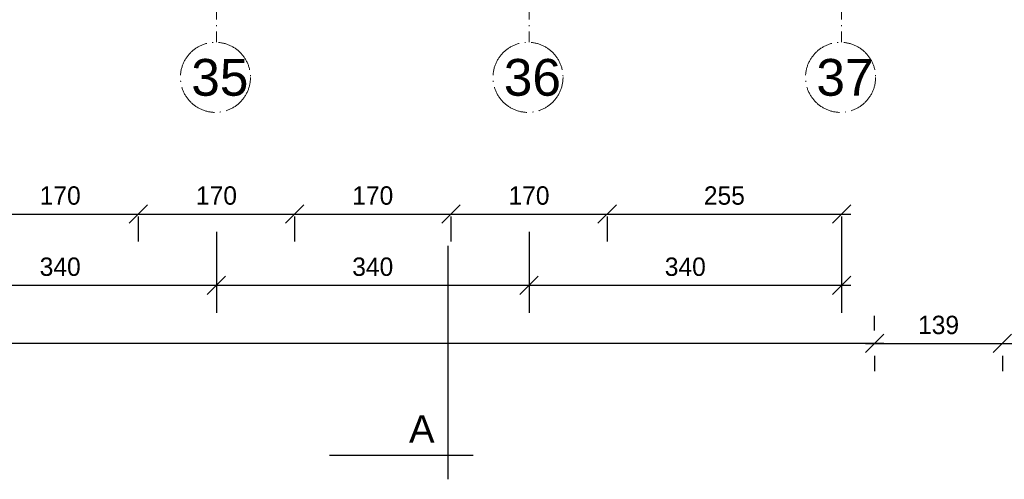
# Model space of a CAD drawing. Header units: millimetres. Extents: x -642 to 14033, y 1994 to 13520.
# Tile 69 of 72: x 11253 to 12324, y 10559 to 11058. Entities that reach past the tile are written whole.
import ezdxf

# ---------------------------------------------------------------- set-up
doc = ezdxf.new("R2010")
doc.units = ezdxf.units.MM
doc.linetypes.add('ACAD_ISO04W100', pattern=[30.5, 24, -3, 0.5, -3])
for name, color, linetype, lineweight in [('NR', 7, 'Continuous', 13), ('OPISY POM. 100', 150, 'Continuous', 20), ('symetria', 7, 'ACAD_ISO04W100', 9), ('wymiary', 1, 'Continuous', 13)]:
    doc.layers.add(name, color=color, linetype=linetype, lineweight=lineweight)
doc.styles.add('style1', font='arial.ttf')
doc.styles.add('SYSTEM', font='TXT')
doc.dimstyles.new('Jacek2', dxfattribs={"dimscale": 2, "dimtxt": 10, "dimasz": 10, "dimexe": 15, "dimexo": 15, "dimgap": 5, "dimtad": 1, "dimdec": 0, "dimzin": 0, "dimdsep": 46, "dimtxsty": 'Standard', "dimblk": 'OBLIQUE', "dimcen": 0, "dimdle": 5, "dimadec": 1, "dimazin": 0, "dimtfac": 1, "dimtdec": 0, "dimtofl": 0, "dimtmove": 0, "dimatfit": 3, "dimfxl": 1, "dimtolj": 1, "dimtzin": 0, "dimarcsym": 0})

# ---------------------------------------------------------------- blocks, each defined once
blk = doc.blocks.new('_OBLIQUE')
at = {"color": 0, "linetype": 'ByBlock'}
blk.add_line((-0.5, -0.5), (0.5, 0.5), dxfattribs=at)
blk = doc.blocks.new('*D148')
at = {"layer": 'Defpoints', "color": 0, "transparency": 16777216}
for p in [(11212.1, 10874.3), (11382.1, 10874.3), (11382.1, 10847)]:
    blk.add_point(p, dxfattribs=at)
at = {"layer": 'wymiary', "color": 0, "lineweight": -2, "transparency": 16777216}
for p, q in [((11202.1, 10847), (11392.1, 10847)), ((11212.1, 10844.3), (11212.1, 10817)), ((11382.1, 10844.3), (11382.1, 10817))]:
    blk.add_line(p, q, dxfattribs=at)
at = {"layer": 'wymiary', "color": 0, "lineweight": -2, "transparency": 16777216, "xscale": 20, "yscale": 20, "zscale": 20, "rotation": 180}
blk.add_blockref('_OBLIQUE', (11212.1, 10847), dxfattribs=at)
at = {"layer": 'wymiary', "color": 0, "lineweight": -2, "transparency": 16777216, "xscale": 20, "yscale": 20, "zscale": 20}
blk.add_blockref('_OBLIQUE', (11382.1, 10847), dxfattribs=at)
at = {"layer": 'wymiary', "color": 0, "transparency": 16777216, "insert": (11297.1, 10867), "char_height": 20, "attachment_point": 5}
blk.add_mtext('\\A1;170', dxfattribs=at)
blk = doc.blocks.new('*D149')
at = {"layer": 'Defpoints', "color": 0, "transparency": 16777216}
for p in [(11382.1, 10874.3), (11552.1, 10874.3), (11552.1, 10847)]:
    blk.add_point(p, dxfattribs=at)
at = {"layer": 'wymiary', "color": 0, "lineweight": -2, "transparency": 16777216}
for p, q in [((11372.1, 10847), (11562.1, 10847)), ((11382.1, 10844.3), (11382.1, 10817)), ((11552.1, 10844.3), (11552.1, 10817))]:
    blk.add_line(p, q, dxfattribs=at)
at = {"layer": 'wymiary', "color": 0, "lineweight": -2, "transparency": 16777216, "xscale": 20, "yscale": 20, "zscale": 20, "rotation": 180}
blk.add_blockref('_OBLIQUE', (11382.1, 10847), dxfattribs=at)
at = {"layer": 'wymiary', "color": 0, "lineweight": -2, "transparency": 16777216, "xscale": 20, "yscale": 20, "zscale": 20}
blk.add_blockref('_OBLIQUE', (11552.1, 10847), dxfattribs=at)
at = {"layer": 'wymiary', "color": 0, "transparency": 16777216, "insert": (11467.1, 10867), "char_height": 20, "attachment_point": 5}
blk.add_mtext('\\A1;170', dxfattribs=at)
blk = doc.blocks.new('*D150')
at = {"layer": 'Defpoints', "color": 0, "transparency": 16777216}
for p in [(11552.1, 10874.3), (11722.1, 10874.3), (11722.1, 10847)]:
    blk.add_point(p, dxfattribs=at)
at = {"layer": 'wymiary', "color": 0, "lineweight": -2, "transparency": 16777216}
for p, q in [((11542.1, 10847), (11732.1, 10847)), ((11552.1, 10844.3), (11552.1, 10817)), ((11722.1, 10844.3), (11722.1, 10817))]:
    blk.add_line(p, q, dxfattribs=at)
at = {"layer": 'wymiary', "color": 0, "lineweight": -2, "transparency": 16777216, "xscale": 20, "yscale": 20, "zscale": 20, "rotation": 180}
blk.add_blockref('_OBLIQUE', (11552.1, 10847), dxfattribs=at)
at = {"layer": 'wymiary', "color": 0, "lineweight": -2, "transparency": 16777216, "xscale": 20, "yscale": 20, "zscale": 20}
blk.add_blockref('_OBLIQUE', (11722.1, 10847), dxfattribs=at)
at = {"layer": 'wymiary', "color": 0, "transparency": 16777216, "insert": (11637.1, 10867), "char_height": 20, "attachment_point": 5}
blk.add_mtext('\\A1;170', dxfattribs=at)
blk = doc.blocks.new('*D151')
at = {"layer": 'Defpoints', "color": 0, "transparency": 16777216}
for p in [(11722.1, 10874.3), (11892.1, 10874.3), (11892.1, 10847)]:
    blk.add_point(p, dxfattribs=at)
at = {"layer": 'wymiary', "color": 0, "lineweight": -2, "transparency": 16777216}
for p, q in [((11712.1, 10847), (11902.1, 10847)), ((11722.1, 10844.3), (11722.1, 10817)), ((11892.1, 10844.3), (11892.1, 10817))]:
    blk.add_line(p, q, dxfattribs=at)
at = {"layer": 'wymiary', "color": 0, "lineweight": -2, "transparency": 16777216, "xscale": 20, "yscale": 20, "zscale": 20, "rotation": 180}
blk.add_blockref('_OBLIQUE', (11722.1, 10847), dxfattribs=at)
at = {"layer": 'wymiary', "color": 0, "lineweight": -2, "transparency": 16777216, "xscale": 20, "yscale": 20, "zscale": 20}
blk.add_blockref('_OBLIQUE', (11892.1, 10847), dxfattribs=at)
at = {"layer": 'wymiary', "color": 0, "transparency": 16777216, "insert": (11807.1, 10867), "char_height": 20, "attachment_point": 5}
blk.add_mtext('\\A1;170', dxfattribs=at)
blk = doc.blocks.new('*D152')
at = {"layer": 'Defpoints', "color": 0, "transparency": 16777216}
for p in [(11892.1, 10874.3), (12147.1, 10874.3), (12147.1, 10847)]:
    blk.add_point(p, dxfattribs=at)
at = {"layer": 'wymiary', "color": 0, "lineweight": -2, "transparency": 16777216}
for p, q in [((11882.1, 10847), (12157.1, 10847)), ((11892.1, 10844.3), (11892.1, 10817)), ((12147.1, 10844.3), (12147.1, 10817))]:
    blk.add_line(p, q, dxfattribs=at)
at = {"layer": 'wymiary', "color": 0, "lineweight": -2, "transparency": 16777216, "xscale": 20, "yscale": 20, "zscale": 20, "rotation": 180}
blk.add_blockref('_OBLIQUE', (11892.1, 10847), dxfattribs=at)
at = {"layer": 'wymiary', "color": 0, "lineweight": -2, "transparency": 16777216, "xscale": 20, "yscale": 20, "zscale": 20}
blk.add_blockref('_OBLIQUE', (12147.1, 10847), dxfattribs=at)
at = {"layer": 'wymiary', "color": 0, "transparency": 16777216, "insert": (12019.6, 10867), "char_height": 20, "attachment_point": 5}
blk.add_mtext('\\A1;255', dxfattribs=at)
blk = doc.blocks.new('*D166')
at = {"layer": 'Defpoints', "color": 0, "transparency": 16777216}
for p in [(11127.1, 10857.5), (11467.1, 10853.8), (11467.1, 10769.6)]:
    blk.add_point(p, dxfattribs=at)
at = {"layer": 'wymiary', "color": 0, "lineweight": -2, "transparency": 16777216}
for p, q in [((11127.1, 10827.5), (11127.1, 10739.6)), ((11467.1, 10823.8), (11467.1, 10739.6)), ((11117.1, 10769.6), (11477.1, 10769.6))]:
    blk.add_line(p, q, dxfattribs=at)
at = {"layer": 'wymiary', "color": 0, "lineweight": -2, "transparency": 16777216, "xscale": 20, "yscale": 20, "zscale": 20, "rotation": 180}
blk.add_blockref('_OBLIQUE', (11127.1, 10769.6), dxfattribs=at)
at = {"layer": 'wymiary', "color": 0, "lineweight": -2, "transparency": 16777216, "xscale": 20, "yscale": 20, "zscale": 20}
blk.add_blockref('_OBLIQUE', (11467.1, 10769.6), dxfattribs=at)
at = {"layer": 'wymiary', "color": 0, "transparency": 16777216, "insert": (11297.1, 10789.6), "char_height": 20, "attachment_point": 5}
blk.add_mtext('\\A1;340', dxfattribs=at)
blk = doc.blocks.new('*D167')
at = {"layer": 'Defpoints', "color": 0, "transparency": 16777216}
for p in [(11467.1, 10857.5), (11807.1, 10853.8), (11807.1, 10769.6)]:
    blk.add_point(p, dxfattribs=at)
at = {"layer": 'wymiary', "color": 0, "lineweight": -2, "transparency": 16777216}
for p, q in [((11467.1, 10827.5), (11467.1, 10739.6)), ((11807.1, 10823.8), (11807.1, 10739.6)), ((11457.1, 10769.6), (11817.1, 10769.6))]:
    blk.add_line(p, q, dxfattribs=at)
at = {"layer": 'wymiary', "color": 0, "lineweight": -2, "transparency": 16777216, "xscale": 20, "yscale": 20, "zscale": 20, "rotation": 180}
blk.add_blockref('_OBLIQUE', (11467.1, 10769.6), dxfattribs=at)
at = {"layer": 'wymiary', "color": 0, "lineweight": -2, "transparency": 16777216, "xscale": 20, "yscale": 20, "zscale": 20}
blk.add_blockref('_OBLIQUE', (11807.1, 10769.6), dxfattribs=at)
at = {"layer": 'wymiary', "color": 0, "transparency": 16777216, "insert": (11637.1, 10789.6), "char_height": 20, "attachment_point": 5}
blk.add_mtext('\\A1;340', dxfattribs=at)
blk = doc.blocks.new('*D168')
at = {"layer": 'Defpoints', "color": 0, "transparency": 16777216}
for p in [(11807.1, 10857.5), (12147.1, 10853.8), (12147.1, 10769.6)]:
    blk.add_point(p, dxfattribs=at)
at = {"layer": 'wymiary', "color": 0, "lineweight": -2, "transparency": 16777216}
for p, q in [((11807.1, 10827.5), (11807.1, 10739.6)), ((12147.1, 10823.8), (12147.1, 10739.6)), ((11797.1, 10769.6), (12157.1, 10769.6))]:
    blk.add_line(p, q, dxfattribs=at)
at = {"layer": 'wymiary', "color": 0, "lineweight": -2, "transparency": 16777216, "xscale": 20, "yscale": 20, "zscale": 20, "rotation": 180}
blk.add_blockref('_OBLIQUE', (11807.1, 10769.6), dxfattribs=at)
at = {"layer": 'wymiary', "color": 0, "lineweight": -2, "transparency": 16777216, "xscale": 20, "yscale": 20, "zscale": 20}
blk.add_blockref('_OBLIQUE', (12147.1, 10769.6), dxfattribs=at)
at = {"layer": 'wymiary', "color": 0, "transparency": 16777216, "insert": (11977.1, 10789.6), "char_height": 20, "attachment_point": 5}
blk.add_mtext('\\A1;340', dxfattribs=at)
blk = doc.blocks.new('*D408')
at = {"layer": 'Defpoints', "color": 0, "transparency": 16777216}
for p in [(6083.6, 10706.3), (6083.6, 10690.2), (12183.1, 10690.2)]:
    blk.add_point(p, dxfattribs=at)
at = {"layer": 'wymiary', "color": 0, "lineweight": -2, "transparency": 16777216}
for p, q in [((6083.6, 10720.2), (6083.6, 10736.3)), ((12183.1, 10720.2), (12183.1, 10736.3)), ((12193.1, 10706.3), (6073.6, 10706.3))]:
    blk.add_line(p, q, dxfattribs=at)
at = {"layer": 'wymiary', "color": 0, "lineweight": -2, "transparency": 16777216, "xscale": 20, "yscale": 20, "zscale": 20, "rotation": 180}
blk.add_blockref('_OBLIQUE', (6083.6, 10706.3), dxfattribs=at)
at = {"layer": 'wymiary', "color": 0, "lineweight": -2, "transparency": 16777216, "xscale": 20, "yscale": 20, "zscale": 20}
blk.add_blockref('_OBLIQUE', (12183.1, 10706.3), dxfattribs=at)
at = {"layer": 'wymiary', "color": 0, "transparency": 16777216, "insert": (9133.4, 10726.3), "char_height": 20, "attachment_point": 5}
blk.add_mtext('\\A1;6100', dxfattribs=at)
blk = doc.blocks.new('*D409')
at = {"layer": 'Defpoints', "color": 0, "transparency": 16777216}
for p in [(12183.1, 10722.9), (12322.1, 10722.9), (12322.1, 10706.3)]:
    blk.add_point(p, dxfattribs=at)
at = {"layer": 'wymiary', "color": 0, "lineweight": -2, "transparency": 16777216}
for p, q in [((12173.1, 10706.3), (12332.1, 10706.3)), ((12183.1, 10692.9), (12183.1, 10676.3)), ((12322.1, 10692.9), (12322.1, 10676.3))]:
    blk.add_line(p, q, dxfattribs=at)
at = {"layer": 'wymiary', "color": 0, "lineweight": -2, "transparency": 16777216, "xscale": 20, "yscale": 20, "zscale": 20, "rotation": 180}
blk.add_blockref('_OBLIQUE', (12183.1, 10706.3), dxfattribs=at)
at = {"layer": 'wymiary', "color": 0, "lineweight": -2, "transparency": 16777216, "xscale": 20, "yscale": 20, "zscale": 20}
blk.add_blockref('_OBLIQUE', (12322.1, 10706.3), dxfattribs=at)
at = {"layer": 'wymiary', "color": 0, "transparency": 16777216, "insert": (12252.6, 10726.3), "char_height": 20, "attachment_point": 5}
blk.add_mtext('\\A1;139', dxfattribs=at)
blk = doc.blocks.new('*D410')
at = {"layer": 'Defpoints', "color": 0, "transparency": 16777216}
for p in [(13125.1, 10826.5), (12322.1, 10722.9), (13125.1, 10706.3)]:
    blk.add_point(p, dxfattribs=at)
at = {"layer": 'wymiary', "color": 0, "lineweight": -2, "transparency": 16777216}
for p, q in [((13125.1, 10796.5), (13125.1, 10676.3)), ((12312.1, 10706.3), (13135.1, 10706.3)), ((12322.1, 10692.9), (12322.1, 10676.3))]:
    blk.add_line(p, q, dxfattribs=at)
at = {"layer": 'wymiary', "color": 0, "lineweight": -2, "transparency": 16777216, "xscale": 20, "yscale": 20, "zscale": 20, "rotation": 180}
blk.add_blockref('_OBLIQUE', (12322.1, 10706.3), dxfattribs=at)
at = {"layer": 'wymiary', "color": 0, "lineweight": -2, "transparency": 16777216, "xscale": 20, "yscale": 20, "zscale": 20}
blk.add_blockref('_OBLIQUE', (13125.1, 10706.3), dxfattribs=at)
at = {"layer": 'wymiary', "color": 0, "transparency": 16777216, "insert": (12723.6, 10726.3), "char_height": 20, "attachment_point": 5}
blk.add_mtext('\\A1;803', dxfattribs=at)

msp = doc.modelspace()

# ---------------------------------------------------------------- linework, layer by layer
for p, q in [((11718.9, 10812.6), (11718.9, 10558.6)), ((11590.2, 10584.8), (11746.5, 10584.8))]:
    msp.add_line(p, q)
at = {"layer": 'symetria', "linetype": 'ACAD_ISO04W100', "ltscale": 2}
for p, q in [((11467.1, 12631.4), (11467.1, 11033.7)), ((11807.1, 12631.4), (11807.1, 11033.7)), ((12147.1, 12631.4), (12147.1, 11033.7))]:
    msp.add_line(p, q, dxfattribs=at)
at = {"layer": 'symetria', "ltscale": 2}
for centre in [(11466, 10995.6), (11466, 10995.6), (11806, 10995.6), (11806, 10995.6), (12146, 10995.6), (12146, 10995.6)]:
    msp.add_circle(centre, 38.1, dxfattribs=at)

# ---------------------------------------------------------------- texts
at = {"layer": 'NR', "ltscale": 5, "char_height": 40, "width": 65, "attachment_point": 1, "style": 'style1'}
for s, insert in [('35', (11439.7, 11015.6)), ('35', (11439.7, 11015.6)), ('36', (11779.7, 11015.6)), ('36', (11779.7, 11015.6)), ('37', (12119.7, 11015.6)), ('37', (12119.7, 11015.6))]:
    msp.add_mtext(s, dxfattribs=dict(at, insert=insert))
at = {"layer": 'OPISY POM. 100', "insert": (11676.5, 10628.3), "char_height": 30, "attachment_point": 1, "style": 'SYSTEM'}
msp.add_mtext('{\\fArial|b0|i0|c238|p34;A}', dxfattribs=at)

# ---------------------------------------------------------------- dimensions: what is measured, and where the dimension line sits
at = {"layer": 'wymiary'}
for base, p1, p2, picture, middle in [((11382.1, 10847), (11212.1, 10874.3), (11382.1, 10874.3), '*D148', (11297.1, 10867)), ((11552.1, 10847), (11382.1, 10874.3), (11552.1, 10874.3), '*D149', (11467.1, 10867)), ((11722.1, 10847), (11552.1, 10874.3), (11722.1, 10874.3), '*D150', (11637.1, 10867)), ((11892.1, 10847), (11722.1, 10874.3), (11892.1, 10874.3), '*D151', (11807.1, 10867)), ((12147.1, 10847), (11892.1, 10874.3), (12147.1, 10874.3), '*D152', (12019.6, 10867)), ((11467.1, 10769.6), (11127.1, 10857.5), (11467.1, 10853.8), '*D166', (11297.1, 10789.6)), ((11807.1, 10769.6), (11467.1, 10857.5), (11807.1, 10853.8), '*D167', (11637.1, 10789.6)), ((12147.1, 10769.6), (11807.1, 10857.5), (12147.1, 10853.8), '*D168', (11977.1, 10789.6))]:
    dim = msp.add_linear_dim(base=base, p1=p1, p2=p2, dimstyle='Jacek2', dxfattribs=at)
    dim.commit()
    dim.dimension.update_dxf_attribs({"geometry": picture, "text_midpoint": middle})
dim = msp.add_linear_dim(base=(13125.1, 10706.3), p1=(12322.1, 10722.9), p2=(13125.1, 10826.5), angle=180, dimstyle='Jacek2', dxfattribs=at)
dim.commit()
dim.dimension.update_dxf_attribs({"geometry": '*D410', "text_midpoint": (12723.6, 10726.3)})
for p1, p2, distance, picture, middle in [((12183.1268242, 10690.2353584), (6083.6268242, 10690.2353584), -16.0652926, '*D408', (9133.3768242, 10726.300651)), ((12183.1, 10722.9), (12322.1, 10722.9), -16.5, '*D409', (12252.6, 10726.3))]:
    dim = msp.add_aligned_dim(p1=p1, p2=p2, distance=distance, dimstyle='Jacek2', dxfattribs=at)
    dim.commit()
    dim.dimension.update_dxf_attribs({"geometry": picture, "text_midpoint": middle})

doc.saveas('drawing.dxf')
